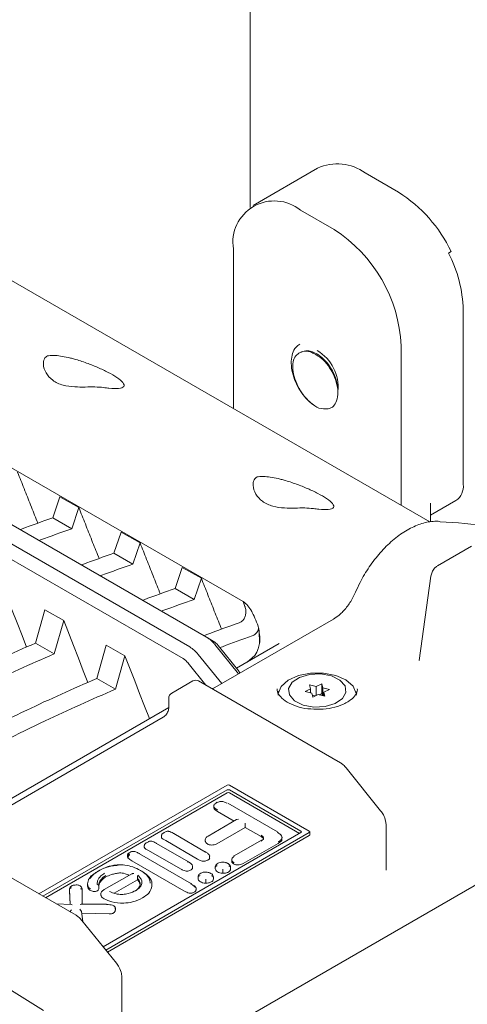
# Model space of a CAD drawing. Header units: millimetres. Extents: x 63 to 559, y 25 to 389.
# Tile 45 of 88: x 128 to 137, y 318 to 339. Entities that reach past the tile are written whole.
import ezdxf

# ---------------------------------------------------------------- set-up
doc = ezdxf.new("R2010")
doc.units = ezdxf.units.MM

msp = doc.modelspace()

# ---------------------------------------------------------------- linework, layer by layer
at = {"color": 7, "linetype": 'Continuous', "lineweight": 15}
for p, q in [((132.627, 354.724), (132.627, 334.88)), ((134.049, 335.705), (132.688, 334.92)), ((135.049, 335.606), (135.756, 335.198)), ((136.413, 328.252), (124.974, 334.855)), ((133.688, 334.821), (134.395, 334.412)), ((132.274, 330.641), (132.274, 334.004)), ((136.86, 333.948), (136.807, 333.918)), ((131.708, 325.82), (118.759, 333.296)), ((118.405, 333.092), (131.355, 325.616)), ((131.213, 325.371), (118.363, 332.79)), ((137.117, 332.718), (137.117, 329.044)), ((123.297, 331.872), (132.479, 326.571)), ((135.809, 331.963), (135.809, 328.6)), ((128.468, 328.338), (128.617, 328.783)), ((128.617, 328.783), (129.018, 328.552)), ((129.018, 328.552), (128.868, 328.107)), ((136.428, 328.392), (136.962, 328.7)), ((136.428, 328.255), (136.428, 328.646)), ((128.868, 328.107), (128.468, 328.338)), ((129.758, 327.593), (129.908, 328.038)), ((129.908, 328.038), (130.308, 327.807)), ((130.308, 327.807), (130.158, 327.363)), ((137.291, 327.739), (136.573, 327.325)), ((130.158, 327.363), (129.758, 327.593)), ((131.049, 326.848), (131.198, 327.293)), ((131.198, 327.293), (131.599, 327.062)), ((136.437, 327.107), (136.188, 325.329)), ((131.599, 327.062), (131.449, 326.618)), ((131.449, 326.618), (131.049, 326.848)), ((132.479, 326.571), (132.479, 326.571)), ((132.479, 326.571), (132.518, 326.468)), ((128.103, 325.697), (128.304, 326.397)), ((128.304, 326.397), (128.698, 326.17)), ((132.662, 326.362), (132.671, 326.345)), ((128.698, 326.17), (128.496, 325.47)), ((134.38, 326.201), (131.832, 324.73)), ((128.496, 325.47), (128.103, 325.697)), ((129.394, 324.952), (129.595, 325.652)), ((129.595, 325.652), (129.988, 325.425)), ((131.849, 325.739), (131.708, 325.82)), ((132.381, 325.047), (131.885, 325.664)), ((131.956, 325.645), (132.398, 325.095)), ((132.341, 325.165), (133.242, 325.685)), ((129.988, 325.425), (129.787, 324.725)), ((131.531, 325.46), (132.027, 324.843)), ((132.724, 325.437), (132.562, 325.293)), ((131.696, 324.808), (131.319, 325.277)), ((136.187, 325.326), (136.186, 325.322)), ((129.787, 324.725), (129.394, 324.952)), ((131.416, 324.898), (130.974, 324.643)), ((134.529, 323.173), (131.541, 324.898)), ((134.02, 324.784), (133.881, 324.816)), ((133.881, 324.816), (133.902, 324.73)), ((134.138, 324.837), (134.02, 324.784)), ((134.02, 324.593), (134.02, 324.784)), ((134.159, 324.751), (134.138, 324.837)), ((134.138, 324.633), (134.138, 324.837)), ((133.902, 324.73), (133.784, 324.676)), ((133.784, 324.676), (133.924, 324.644)), ((133.902, 324.649), (133.902, 324.73)), ((133.924, 324.644), (133.945, 324.559)), ((134.001, 324.584), (133.935, 324.599)), ((133.945, 324.559), (134.063, 324.612)), ((134.063, 324.612), (134.202, 324.58)), ((134.138, 324.633), (134.082, 324.608)), ((134.148, 324.593), (134.138, 324.633)), ((134.299, 324.719), (134.159, 324.751)), ((134.159, 324.59), (134.159, 324.751)), ((134.181, 324.666), (134.299, 324.719)), ((134.202, 324.58), (134.181, 324.666)), ((134.181, 324.585), (134.181, 324.666)), ((134.873, 324.636), (134.854, 324.679)), ((130.911, 324.535), (130.911, 324.331)), ((126.141, 321.586), (130.911, 324.34)), ((130.797, 324.133), (126.263, 321.515)), ((135.376, 322.164), (134.652, 323.065)), ((132.141, 322.703), (128.174, 320.412)), ((128.262, 320.361), (132.141, 322.601)), ((128.315, 320.331), (132.141, 322.539)), ((132.194, 322.703), (133.874, 321.733)), ((132.194, 322.601), (133.697, 321.733)), ((132.194, 322.539), (133.67, 321.687)), ((133.2, 321.72), (132.154, 322.324)), ((131.861, 322.264), (131.861, 322.227)), ((132.289, 321.946), (131.94, 322.148)), ((132.342, 321.977), (131.741, 321.63)), ((132.379, 321.986), (132.342, 321.977)), ((132.523, 321.903), (132.523, 321.842)), ((128.96, 319.959), (125.972, 321.683)), ((129.529, 319.296), (133.697, 321.703)), ((133.874, 321.703), (129.585, 319.227)), ((131.689, 321.293), (131.018, 321.681)), ((132.523, 321.811), (131.923, 321.465)), ((132.523, 321.842), (132.523, 321.811)), ((132.856, 321.619), (132.523, 321.811)), ((133.885, 321.657), (133.885, 321.718)), ((135.492, 320.912), (135.492, 321.858)), ((133.874, 321.641), (129.618, 319.185)), ((131.328, 321.085), (130.657, 321.472)), ((130.758, 321.637), (130.758, 321.602)), ((131.52, 321.145), (130.849, 321.533)), ((131.681, 321.551), (131.681, 321.516)), ((131.741, 321.63), (131.74, 321.629)), ((132.864, 321.542), (132.29, 321.21)), ((133.217, 321.474), (132.481, 321.049)), ((133.298, 321.563), (133.298, 321.599)), ((130.091, 321.286), (130.09, 321.285)), ((131.392, 320.625), (130.297, 321.257)), ((130.397, 321.428), (130.397, 321.393)), ((131.159, 320.937), (130.488, 321.324)), ((129.03, 315.782), (138.369, 321.173)), ((130.043, 321.223), (130.043, 321.188)), ((130.045, 321.212), (130.045, 321.182)), ((130.046, 321.193), (130.045, 321.182)), ((130.058, 321.192), (130.058, 321.161)), ((130.132, 321.11), (131.227, 320.478)), ((131.774, 321.162), (131.774, 321.198)), ((132.238, 321.132), (132.238, 321.097)), ((131.413, 320.953), (131.413, 320.989)), ((131.891, 320.976), (131.891, 320.941)), ((131.891, 320.972), (131.891, 320.941)), ((132.054, 320.876), (132.054, 320.846)), ((132.215, 320.928), (132.215, 320.963)), ((130.137, 320.835), (129.548, 320.501)), ((130.252, 320.707), (129.763, 320.425)), ((130.252, 320.738), (130.252, 320.707)), ((131.53, 320.768), (131.53, 320.732)), ((131.53, 320.763), (131.53, 320.733)), ((131.693, 320.668), (131.693, 320.637)), ((131.854, 320.719), (131.854, 320.755)), ((128.822, 320.51), (128.822, 320.475)), ((128.838, 320.19), (128.822, 320.506)), ((128.822, 320.506), (128.822, 320.476)), ((128.837, 320.19), (128.822, 320.476)), ((129.09, 320.489), (129.085, 320.192)), ((129.09, 320.458), (129.085, 320.192)), ((129.09, 320.489), (129.09, 320.458)), ((129.202, 320.614), (129.202, 320.578)), ((129.439, 320.568), (129.439, 320.557)), ((129.44, 320.53), (129.44, 320.566)), ((130.557, 320.575), (130.557, 320.618)), ((131.449, 320.449), (131.448, 320.449)), ((131.483, 320.546), (131.468, 320.571)), ((131.488, 320.49), (131.488, 320.525)), ((129.482, 320.416), (129.482, 320.381)), ((128.855, 320.19), (128.542, 320.2)), ((128.826, 320.036), (128.86, 320.078)), ((128.878, 320.182), (128.855, 320.19)), ((129.076, 320.037), (129.036, 320.091)), ((129.046, 320.185), (129.068, 320.192)), ((129.597, 320.191), (129.068, 320.192)), ((129.1, 319.829), (129.076, 320.04)), ((129.787, 320.103), (129.786, 320.093)), ((129.786, 320.073), (129.786, 320.062)), ((129.788, 320.067), (129.788, 320.103)), ((128.271, 317.951), (125.197, 319.877)), ((129.654, 319.989), (129.08, 320.006)), ((129.808, 318.949), (129.083, 319.85)), ((129.924, 317.697), (129.924, 318.643))]:
    msp.add_line(p, q, dxfattribs=at)
at = {"color": 7, "linetype": 'Continuous', "lineweight": 15, "flags": 128}
for points in [[(136.628, 328.255), (136.61, 328.262), (136.591, 328.265)], [(127.918, 325.613), (127.821, 325.86), (127.718, 326.124), (127.614, 326.387), (127.407, 326.915)], [(129.208, 324.868), (129.111, 325.115), (129.008, 325.379), (128.905, 325.643), (128.698, 326.17)], [(130.505, 324.106), (130.402, 324.37), (130.298, 324.634), (130.195, 324.898), (129.988, 325.425)], [(133.217, 324.596), (133.219, 324.632), (133.284, 324.785), (133.431, 324.916), (133.645, 325.013), (133.901, 325.065), (134.173, 325.066), (134.43, 325.016), (134.645, 324.92), (134.795, 324.79), (134.863, 324.638), (134.867, 324.596)], [(134.418, 324.422), (134.572, 324.526), (134.646, 324.656), (134.627, 324.793), (134.52, 324.915), (134.339, 325.004), (134.113, 325.047), (133.877, 325.036), (133.665, 324.974), (133.511, 324.87), (133.437, 324.739), (133.456, 324.603), (133.563, 324.481), (133.744, 324.392), (133.97, 324.349), (134.206, 324.36), (134.418, 324.422)], [(133.229, 324.679), (133.227, 324.675), (133.211, 324.638)], [(130.817, 321.705), (130.817, 321.705), (130.816, 321.705)], [(130.456, 321.497), (130.455, 321.496), (130.455, 321.496)], [(131.944, 321.054), (131.943, 321.054), (131.943, 321.054)], [(132.157, 321.053), (132.159, 321.052), (132.159, 321.052)], [(131.796, 320.844), (131.797, 320.844), (131.797, 320.843)], [(129.548, 320.501), (129.548, 320.501), (129.547, 320.501)]]:
    msp.add_lwpolyline(points, dxfattribs=at)
at = {"color": 7, "linetype": 'Continuous', "lineweight": 15}
for centre, radius, start, end in [((134.466, 334.815), 0.983, 53.6203, 115.0692), ((134.167, 332.682), 2.976, 25.1889, 57.7244), ((133.136, 334.144), 0.873, 50.7966, 189.2141), ((132.739, 331.823), 3.074, 2.6055, 57.3946), ((134.341, 332.64), 2.777, 1.606, 27.3904), ((133.585, 331.091), 0.895, 354.3395, 59.322), ((134.199, 330.999), 0.368, 235.3579, 296.0665), ((136.759, 328.999), 0.361, 304.2034, 7.1088), ((136.264, 318.895), 9.367, 74.9721, 87.7745), ((131.018, 325.059), 0.651, 37.9785, 58.8946), ((131.372, 325.263), 0.651, 37.9785, 58.8946), ((131.648, 325.404), 0.391, 37.9789, 58.894), ((132.226, 325.784), 0.606, 325.1472, 340.2821), ((131.011, 325.037), 0.391, 37.9789, 58.894), ((131.478, 324.79), 0.125, 60.0027, 119.9973), ((131.036, 324.535), 0.125, 119.9973, 180), ((132.168, 322.652), 0.0576, 62.61, 117.3904), ((132.168, 322.55), 0.0576, 62.6096, 117.3902), ((132.168, 322.488), 0.0576, 62.6096, 117.3902), ((131.925, 322.325), 0.0164, 50.8012, 189.212), ((133.189, 321.704), 0.0189, 354.3813, 54.3003), ((133.691, 321.718), 0.0164, 290.7827, 69.2167), ((133.868, 321.718), 0.0164, 290.784, 69.2147), ((133.866, 321.659), 0.0189, 294.3743, 354.3079), ((130.119, 321.215), 0.081, 203.976, 221.1535), ((132.301, 321.195), 0.0189, 125.6968, 185.6193), ((129.25, 320.703), 0.0304, 77.3184, 174.5027), ((128.929, 320.593), 0.0321, 358.0762, 10.39), ((129.407, 320.573), 0.0331, 6.1721, 97.8295), ((131.384, 320.608), 0.0189, 65.686, 125.6156)]:
    msp.add_arc(centre, radius, start, end, dxfattribs=at)
for centre, major_axis, ratio, start_param, end_param in [((131.583, 323.879), (0.807, 2.732), 0.349493, 5.944074, 6.185192), ((133.275, 324.261), (-0.863, 0.944), 0.201835, 0.335734, 0.401524), ((131.58, 323.283), (1.29, 1.18), 0.697888, 0.818321, 0.847641)]:
    msp.add_ellipse(centre, major_axis=major_axis, ratio=ratio, start_param=start_param, end_param=end_param, dxfattribs=at)
for points, knots in [([(133.99, 330.696), (133.914, 330.756), (133.79, 330.852), (133.648, 331.062), (133.557, 331.254), (133.502, 331.453), (133.487, 331.642), (133.514, 331.807), (133.576, 331.934), (133.643, 331.979), (133.674, 332)], [0, 0, 0, 0, 0.190617, 0.309008, 0.426099, 0.545699, 0.663319, 0.781119, 0.900697, 1, 1, 1, 1]), ([(133.681, 331.82), (133.72, 331.837), (133.792, 331.867), (133.922, 331.846), (134.047, 331.789), (134.17, 331.695), (134.28, 331.573), (134.369, 331.432), (134.431, 331.286), (134.461, 331.171), (134.459, 331.116), (134.459, 331.103)], [0, 0, 0, 0, 0.141818, 0.25978, 0.375087, 0.492772, 0.610328, 0.725681, 0.843721, 0.960682, 1, 1, 1, 1]), ([(133.972, 331.798), (133.958, 331.806), (133.896, 331.838), (133.789, 331.864), (133.717, 331.835), (133.681, 331.82)], [0, 0, 0, 0, 0.1362159, 0.5655397, 1, 1, 1, 1]), ([(129.539, 331.084), (129.481, 331.089), (129.364, 331.1), (129.147, 331.093), (128.915, 331.094), (128.673, 331.125), (128.458, 331.223), (128.313, 331.388), (128.258, 331.563), (128.281, 331.694), (128.335, 331.745), (128.371, 331.753), (128.378, 331.755)], [0, 0, 0, 0, 0.09384, 0.187457, 0.286561, 0.405676, 0.535796, 0.659136, 0.786322, 0.887939, 0.977851, 1, 1, 1, 1]), ([(129.539, 331.084), (129.578, 331.078), (129.705, 331.06), (129.874, 331.057), (129.983, 331.096), (129.967, 331.178), (129.838, 331.288), (129.644, 331.401), (129.419, 331.508), (129.172, 331.606), (128.976, 331.669), (128.747, 331.729), (128.54, 331.766), (128.424, 331.758), (128.378, 331.755)], [0, 0, 0, 0, 0.045565, 0.150369, 0.260251, 0.365421, 0.456632, 0.534318, 0.606747, 0.682164, 0.766336, 0.794734, 0.918749, 1, 1, 1, 1]), ([(133.681, 331.82), (133.647, 331.8), (133.579, 331.761), (133.526, 331.63), (133.52, 331.462), (133.561, 331.265), (133.653, 331.061), (133.785, 330.87), (133.906, 330.754), (133.976, 330.706), (133.99, 330.696)], [0, 0, 0, 0, 0.128061, 0.257941, 0.387841, 0.524752, 0.66624, 0.809679, 0.962758, 1, 1, 1, 1]), ([(134.361, 330.669), (134.388, 330.698), (134.447, 330.764), (134.483, 330.931), (134.466, 331.138), (134.391, 331.355), (134.274, 331.552), (134.128, 331.713), (134.024, 331.77), (133.972, 331.798)], [0, 0, 0, 0, 0.1276023, 0.2810954, 0.4342762, 0.5821445, 0.723734, 0.863205, 1, 1, 1, 1]), ([(127.727, 329.297), (127.773, 329.182), (127.864, 328.952), (128.001, 328.608), (128.097, 328.365), (128.148, 328.237), (128.153, 328.224)], [0, 0, 0, 0, 0.321099, 0.642395, 0.963692, 1, 1, 1, 1]), ([(133.959, 328.533), (133.9, 328.538), (133.783, 328.549), (133.567, 328.542), (133.335, 328.542), (133.093, 328.573), (132.878, 328.672), (132.732, 328.837), (132.677, 329.011), (132.7, 329.143), (132.754, 329.194), (132.79, 329.202), (132.797, 329.203)], [0, 0, 0, 0, 0.09384, 0.187457, 0.286561, 0.405676, 0.535796, 0.659136, 0.786322, 0.887939, 0.977851, 1, 1, 1, 1]), ([(133.959, 328.533), (133.997, 328.527), (134.124, 328.509), (134.293, 328.506), (134.402, 328.545), (134.386, 328.627), (134.257, 328.737), (134.063, 328.85), (133.839, 328.956), (133.592, 329.055), (133.395, 329.117), (133.167, 329.178), (132.959, 329.215), (132.843, 329.207), (132.797, 329.203)], [0, 0, 0, 0, 0.045565, 0.150369, 0.260251, 0.365421, 0.456631, 0.534318, 0.606747, 0.682164, 0.766336, 0.794734, 0.918749, 1, 1, 1, 1]), ([(129.018, 328.552), (129.063, 328.437), (129.155, 328.207), (129.291, 327.863), (129.388, 327.62), (129.439, 327.492), (129.444, 327.479)], [0, 0, 0, 0, 0.321099, 0.642395, 0.963692, 1, 1, 1, 1]), ([(127.779, 328.088), (127.79, 328.092), (128.016, 328.178), (128.248, 328.26), (128.468, 328.338)], [0, 0, 0, 0, 0.046491, 1, 1, 1, 1]), ([(128.177, 327.859), (128.188, 327.863), (128.415, 327.948), (128.647, 328.03), (128.868, 328.107)], [0, 0, 0, 0, 0.046448, 1, 1, 1, 1]), ([(136.591, 328.265), (136.544, 328.265), (136.41, 328.264), (136.177, 328.204), (135.9, 328.069), (135.625, 327.868), (135.365, 327.61), (135.133, 327.309), (134.96, 327.021), (134.878, 326.836), (134.847, 326.768)], [0, 0, 0, 0, 0.075958, 0.213048, 0.352535, 0.493722, 0.634959, 0.775927, 0.916747, 1, 1, 1, 1]), ([(130.308, 327.807), (130.354, 327.692), (130.445, 327.462), (130.582, 327.118), (130.678, 326.875), (130.729, 326.747), (130.734, 326.734)], [0, 0, 0, 0, 0.3210993, 0.642395, 0.9636921, 1, 1, 1, 1]), ([(129.07, 327.343), (129.08, 327.347), (129.307, 327.434), (129.538, 327.515), (129.758, 327.593)], [0, 0, 0, 0, 0.046491, 1, 1, 1, 1]), ([(129.468, 327.114), (129.478, 327.118), (129.705, 327.203), (129.937, 327.285), (130.158, 327.363)], [0, 0, 0, 0, 0.046448, 1, 1, 1, 1]), ([(136.568, 327.317), (136.549, 327.305), (136.501, 327.274), (136.457, 327.198), (136.444, 327.135), (136.437, 327.107)], [0, 0, 0, 0, 0.273692, 0.669348, 1, 1, 1, 1]), ([(131.599, 327.062), (131.644, 326.947), (131.735, 326.717), (131.872, 326.373), (131.969, 326.13), (132.02, 326.002), (132.025, 325.989)], [0, 0, 0, 0, 0.3210769, 0.6423501, 0.9636247, 1, 1, 1, 1]), ([(130.36, 326.598), (130.371, 326.602), (130.597, 326.689), (130.828, 326.77), (131.049, 326.848)], [0, 0, 0, 0, 0.046491, 1, 1, 1, 1]), ([(134.847, 326.768), (134.83, 326.73), (134.779, 326.619), (134.664, 326.447), (134.517, 326.291), (134.421, 326.228), (134.38, 326.201)], [0, 0, 0, 0, 0.157589, 0.464134, 0.770311, 1, 1, 1, 1]), ([(130.758, 326.369), (130.769, 326.373), (130.996, 326.458), (131.228, 326.54), (131.449, 326.618)], [0, 0, 0, 0, 0.046448, 1, 1, 1, 1]), ([(132.394, 326.123), (132.414, 326.133), (132.455, 326.152), (132.502, 326.209), (132.532, 326.28), (132.542, 326.363), (132.532, 326.427), (132.52, 326.462), (132.518, 326.468)], [0, 0, 0, 0, 0.1776513, 0.3551559, 0.5369193, 0.7340662, 0.9508929, 1, 1, 1, 1]), ([(132.671, 326.345), (132.724, 326.233), (132.779, 326.116), (132.807, 326.004), (132.808, 325.998)], [0, 0, 0, 0, 0.953858, 1, 1, 1, 1]), ([(131.651, 325.853), (131.672, 325.861), (131.916, 325.954), (132.165, 326.042), (132.394, 326.123)], [0, 0, 0, 0, 0.083665, 1, 1, 1, 1]), ([(131.99, 325.602), (132.008, 325.608), (132.232, 325.693), (132.46, 325.774), (132.671, 325.849)], [0, 0, 0, 0, 0.078602, 1, 1, 1, 1]), ([(132.808, 325.998), (132.796, 325.972), (132.773, 325.919), (132.72, 325.87), (132.683, 325.854), (132.671, 325.849)], [0, 0, 0, 0, 0.3993814, 0.8004253, 1, 1, 1, 1]), ([(132.808, 325.998), (132.824, 325.891), (132.847, 325.742), (132.808, 325.615), (132.797, 325.579)], [0, 0, 0, 0, 0.716853, 1, 1, 1, 1]), ([(132.808, 325.998), (132.811, 325.966), (132.822, 325.867), (132.823, 325.768), (132.824, 325.702)], [0, 0, 0, 0, 0.333553, 1, 1, 1, 1]), ([(124.919, 324.164), (125.482, 324.458), (126.507, 324.994), (127.607, 325.478), (128.103, 325.697)], [0, 0, 0, 0, 0.548505, 1, 1, 1, 1]), ([(125.308, 323.94), (125.871, 324.233), (126.898, 324.769), (127.999, 325.252), (128.496, 325.47)], [0, 0, 0, 0, 0.548387, 1, 1, 1, 1]), ([(126.209, 323.419), (126.772, 323.713), (127.798, 324.249), (128.897, 324.733), (129.394, 324.952)], [0, 0, 0, 0, 0.548505, 1, 1, 1, 1]), ([(126.598, 323.195), (127.161, 323.488), (128.188, 324.024), (129.289, 324.507), (129.787, 324.725)], [0, 0, 0, 0, 0.548387, 1, 1, 1, 1]), ([(133.845, 324.314), (133.843, 324.314), (133.756, 324.318), (133.595, 324.365), (133.395, 324.45), (133.26, 324.562), (133.197, 324.659), (133.198, 324.713), (133.198, 324.734)], [0, 0, 0, 0, 0.004307, 0.223983, 0.441323, 0.655473, 0.868919, 1, 1, 1, 1]), ([(134.884, 324.734), (134.886, 324.718), (134.89, 324.669), (134.837, 324.58), (134.749, 324.497), (134.682, 324.457), (134.668, 324.449)], [0, 0, 0, 0, 0.17838, 0.548546, 0.906067, 1, 1, 1, 1]), ([(134.668, 324.449), (134.637, 324.433), (134.546, 324.384), (134.354, 324.326), (134.1, 324.293), (133.93, 324.307), (133.845, 324.314)], [0, 0, 0, 0, 0.146391, 0.430588, 0.717442, 1, 1, 1, 1]), ([(130.911, 324.331), (130.911, 324.321), (130.91, 324.303), (130.898, 324.262), (130.878, 324.218), (130.849, 324.176), (130.819, 324.147), (130.803, 324.137), (130.797, 324.133)], [0, 0, 0, 0, 0.15478, 0.317915, 0.496533, 0.684048, 0.869722, 1, 1, 1, 1]), ([(134.652, 323.065), (134.632, 323.088), (134.594, 323.131), (134.55, 323.16), (134.529, 323.173)], [0, 0, 0, 0, 0.532096, 1, 1, 1, 1]), ([(131.94, 322.178), (131.94, 322.178), (131.915, 322.193), (131.881, 322.216), (131.859, 322.253), (131.861, 322.278), (131.877, 322.302), (131.897, 322.315), (131.908, 322.323)], [0, 0, 0, 0, 0.000052, 0.3682933, 0.5407038, 0.6830185, 0.8209925, 1, 1, 1, 1]), ([(132.135, 322.322), (132.115, 322.333), (132.084, 322.349), (132.035, 322.36), (132.001, 322.361), (131.966, 322.354), (131.947, 322.344), (131.935, 322.338)], [0, 0, 0, 0, 0.356522, 0.535519, 0.666999, 0.797946, 1, 1, 1, 1]), ([(131.94, 322.148), (131.924, 322.157), (131.896, 322.175), (131.87, 322.204), (131.857, 322.224), (131.861, 322.233), (131.861, 322.233)], [0, 0, 0, 0, 0.393419, 0.718388, 0.996827, 1, 1, 1, 1]), ([(135.492, 321.858), (135.49, 321.887), (135.485, 321.959), (135.444, 322.068), (135.397, 322.135), (135.376, 322.164)], [0, 0, 0, 0, 0.277704, 0.693933, 1, 1, 1, 1]), ([(130.816, 321.704), (130.81, 321.701), (130.795, 321.692), (130.777, 321.678), (130.764, 321.66), (130.758, 321.646), (130.759, 321.639), (130.759, 321.637)], [0, 0, 0, 0, 0.257695, 0.570978, 0.782194, 0.94806, 1, 1, 1, 1]), ([(130.891, 321.731), (130.891, 321.731), (130.882, 321.732), (130.866, 321.727), (130.841, 321.719), (130.826, 321.71), (130.817, 321.705)], [0, 0, 0, 0, 0.002601, 0.292105, 0.576094, 1, 1, 1, 1]), ([(131.018, 321.681), (131.014, 321.683), (130.994, 321.695), (130.963, 321.712), (130.924, 321.73), (130.899, 321.731), (130.891, 321.731)], [0, 0, 0, 0, 0.118694, 0.539849, 0.835528, 1, 1, 1, 1]), ([(133.208, 321.702), (133.208, 321.702), (133.233, 321.688), (133.269, 321.663), (133.299, 321.62), (133.3, 321.583), (133.274, 321.542), (133.239, 321.519), (133.217, 321.505)], [0, 0, 0, 0, 0.000038, 0.2687379, 0.4316362, 0.6049409, 0.7492433, 1, 1, 1, 1]), ([(130.455, 321.496), (130.449, 321.492), (130.434, 321.484), (130.416, 321.47), (130.402, 321.452), (130.397, 321.438), (130.398, 321.43), (130.398, 321.428)], [0, 0, 0, 0, 0.254816, 0.567557, 0.781433, 0.9469, 1, 1, 1, 1]), ([(130.53, 321.523), (130.529, 321.523), (130.521, 321.524), (130.505, 321.519), (130.48, 321.51), (130.465, 321.502), (130.456, 321.496)], [0, 0, 0, 0, 0.002816, 0.292209, 0.576343, 1, 1, 1, 1]), ([(130.657, 321.472), (130.653, 321.475), (130.633, 321.486), (130.602, 321.504), (130.562, 321.522), (130.538, 321.523), (130.53, 321.523)], [0, 0, 0, 0, 0.1175478, 0.5409666, 0.8359964, 1, 1, 1, 1]), ([(130.849, 321.533), (130.831, 321.543), (130.799, 321.562), (130.762, 321.586), (130.759, 321.602), (130.758, 321.606)], [0, 0, 0, 0, 0.495843, 0.85767, 1, 1, 1, 1]), ([(131.741, 321.628), (131.731, 321.622), (131.711, 321.612), (131.691, 321.588), (131.681, 321.566), (131.682, 321.553), (131.683, 321.551)], [0, 0, 0, 0, 0.331725, 0.654946, 0.928111, 1, 1, 1, 1]), ([(131.727, 321.464), (131.717, 321.471), (131.699, 321.483), (131.683, 321.503), (131.683, 321.516), (131.683, 321.521)], [0, 0, 0, 0, 0.4023047, 0.7660879, 1, 1, 1, 1]), ([(131.923, 321.465), (131.907, 321.458), (131.875, 321.443), (131.816, 321.439), (131.764, 321.446), (131.739, 321.458), (131.727, 321.464)], [0, 0, 0, 0, 0.2826482, 0.5570169, 0.7739262, 1, 1, 1, 1]), ([(132.856, 321.525), (132.856, 321.525), (132.873, 321.535), (132.897, 321.552), (132.912, 321.58), (132.908, 321.603), (132.89, 321.628), (132.868, 321.642), (132.856, 321.65)], [0, 0, 0, 0, 0.00006, 0.294322, 0.453999, 0.610628, 0.769057, 1, 1, 1, 1]), ([(132.908, 321.556), (132.909, 321.559), (132.911, 321.571), (132.893, 321.594), (132.869, 321.61), (132.856, 321.619)], [0, 0, 0, 0, 0.106226, 0.512004, 1, 1, 1, 1]), ([(133.296, 321.569), (133.297, 321.566), (133.301, 321.548), (133.275, 321.512), (133.238, 321.488), (133.217, 321.474)], [0, 0, 0, 0, 0.083024, 0.502112, 1, 1, 1, 1]), ([(130.09, 321.285), (130.082, 321.28), (130.068, 321.272), (130.052, 321.254), (130.043, 321.237), (130.044, 321.226), (130.044, 321.223)], [0, 0, 0, 0, 0.337559, 0.627764, 0.899398, 1, 1, 1, 1]), ([(130.161, 321.306), (130.155, 321.306), (130.139, 321.307), (130.115, 321.298), (130.099, 321.29), (130.091, 321.286)], [0, 0, 0, 0, 0.227049, 0.601624, 1, 1, 1, 1]), ([(130.297, 321.257), (130.294, 321.259), (130.269, 321.273), (130.232, 321.292), (130.185, 321.307), (130.166, 321.307), (130.161, 321.306)], [0, 0, 0, 0, 0.084734, 0.646208, 0.90354, 1, 1, 1, 1]), ([(130.488, 321.324), (130.469, 321.335), (130.437, 321.353), (130.401, 321.378), (130.398, 321.393), (130.397, 321.398)], [0, 0, 0, 0, 0.49585, 0.857644, 1, 1, 1, 1]), ([(131.69, 321.293), (131.688, 321.294), (131.684, 321.296), (131.678, 321.295), (131.673, 321.293), (131.671, 321.292), (131.67, 321.292)], [0, 0, 0, 0, 0.307378, 0.724847, 0.876113, 1, 1, 1, 1]), ([(131.773, 321.198), (131.774, 321.2), (131.775, 321.208), (131.769, 321.223), (131.758, 321.241), (131.735, 321.264), (131.71, 321.281), (131.692, 321.292), (131.69, 321.293)], [0, 0, 0, 0, 0.039356, 0.1753, 0.314786, 0.51587, 0.949949, 1, 1, 1, 1]), ([(130.082, 321.248), (130.081, 321.248), (130.078, 321.247), (130.072, 321.246), (130.062, 321.241), (130.053, 321.233), (130.047, 321.223), (130.046, 321.216), (130.045, 321.212)], [0, 0, 0, 0, 0.0483738, 0.1415238, 0.3561702, 0.570796, 0.785402, 1, 1, 1, 1]), ([(130.092, 321.233), (130.091, 321.232), (130.088, 321.232), (130.082, 321.229), (130.074, 321.223), (130.065, 321.213), (130.06, 321.203), (130.059, 321.195), (130.058, 321.192)], [0, 0, 0, 0, 0.044646, 0.141594, 0.356239, 0.570848, 0.785412, 1, 1, 1, 1]), ([(130.058, 321.161), (130.069, 321.152), (130.091, 321.133), (130.118, 321.117), (130.132, 321.11)], [0, 0, 0, 0, 0.507607, 1, 1, 1, 1]), ([(131.328, 321.084), (131.327, 321.085), (131.323, 321.087), (131.317, 321.087), (131.312, 321.085), (131.31, 321.084), (131.309, 321.083)], [0, 0, 0, 0, 0.3066276, 0.7245587, 0.8715065, 1, 1, 1, 1]), ([(131.412, 320.989), (131.412, 320.991), (131.414, 321), (131.408, 321.014), (131.397, 321.033), (131.373, 321.056), (131.348, 321.073), (131.33, 321.084), (131.329, 321.085)], [0, 0, 0, 0, 0.039652, 0.175695, 0.315231, 0.51645, 0.950074, 1, 1, 1, 1]), ([(131.734, 321.121), (131.722, 321.115), (131.699, 321.104), (131.658, 321.096), (131.613, 321.102), (131.567, 321.119), (131.537, 321.136), (131.52, 321.145)], [0, 0, 0, 0, 0.195872, 0.351348, 0.502802, 0.719018, 1, 1, 1, 1]), ([(131.774, 321.167), (131.774, 321.166), (131.775, 321.161), (131.77, 321.149), (131.756, 321.134), (131.742, 321.126), (131.734, 321.121)], [0, 0, 0, 0, 0.04477, 0.328589, 0.638277, 1, 1, 1, 1]), ([(131.944, 321.053), (131.934, 321.047), (131.913, 321.035), (131.895, 321.007), (131.891, 320.982), (131.891, 320.974), (131.891, 320.972)], [0, 0, 0, 0, 0.32276, 0.672797, 0.934128, 1, 1, 1, 1]), ([(132.052, 321.078), (132.033, 321.078), (131.995, 321.077), (131.958, 321.063), (131.944, 321.055), (131.944, 321.054)], [0, 0, 0, 0, 0.4819897, 0.9815853, 1, 1, 1, 1]), ([(132.051, 321.072), (132.051, 321.072), (132.051, 321.074), (132.051, 321.077), (132.051, 321.079), (132.052, 321.079), (132.052, 321.078)], [0, 0, 0, 0, 0.151126, 0.361707, 0.910472, 1, 1, 1, 1]), ([(132.107, 321.071), (132.091, 321.075), (132.072, 321.079), (132.053, 321.079), (132.052, 321.079)], [0, 0, 0, 0, 0.9033458, 1, 1, 1, 1]), ([(132.156, 321.052), (132.145, 321.059), (132.131, 321.068), (132.112, 321.07), (132.107, 321.071)], [0, 0, 0, 0, 0.779231, 1, 1, 1, 1]), ([(132.213, 320.97), (132.213, 320.977), (132.213, 320.995), (132.195, 321.027), (132.172, 321.044), (132.16, 321.051), (132.159, 321.052)], [0, 0, 0, 0, 0.231587, 0.602503, 0.957627, 1, 1, 1, 1]), ([(132.291, 321.067), (132.291, 321.067), (132.276, 321.076), (132.253, 321.092), (132.236, 321.122), (132.238, 321.148), (132.254, 321.173), (132.272, 321.186), (132.282, 321.193)], [0, 0, 0, 0, 0.000061, 0.258839, 0.446513, 0.638949, 0.813765, 1, 1, 1, 1]), ([(132.291, 321.036), (132.28, 321.044), (132.259, 321.057), (132.241, 321.08), (132.239, 321.095), (132.238, 321.102)], [0, 0, 0, 0, 0.402106, 0.73254, 1, 1, 1, 1]), ([(132.481, 321.049), (132.47, 321.044), (132.444, 321.032), (132.396, 321.022), (132.349, 321.02), (132.313, 321.026), (132.298, 321.033), (132.291, 321.036)], [0, 0, 0, 0, 0.2069329, 0.466889, 0.7321973, 0.8631921, 1, 1, 1, 1]), ([(129.234, 320.728), (129.243, 320.744), (129.263, 320.78), (129.335, 320.835), (129.396, 320.872), (129.433, 320.894)], [0, 0, 0, 0, 0.239316, 0.550303, 1, 1, 1, 1]), ([(129.46, 320.909), (129.424, 320.888), (129.364, 320.852), (129.29, 320.794), (129.268, 320.754), (129.257, 320.733)], [0, 0, 0, 0, 0.416919, 0.695616, 1, 1, 1, 1]), ([(129.402, 320.606), (129.403, 320.633), (129.405, 320.697), (129.466, 320.781), (129.534, 320.827), (129.561, 320.845)], [0, 0, 0, 0, 0.3070145, 0.7260936, 1, 1, 1, 1]), ([(129.433, 320.894), (129.433, 320.894), (129.469, 320.914), (129.562, 320.961), (129.706, 321.003), (129.812, 321.011), (129.845, 321.014)], [0, 0, 0, 0, 0.0000319, 0.3206973, 0.7883283, 1, 1, 1, 1]), ([(129.848, 321.023), (129.817, 321.021), (129.718, 321.013), (129.581, 320.973), (129.495, 320.928), (129.46, 320.909)], [0, 0, 0, 0, 0.2089184, 0.6747335, 1, 1, 1, 1]), ([(129.872, 320.852), (129.845, 320.848), (129.786, 320.841), (129.688, 320.814), (129.625, 320.786), (129.588, 320.769)], [0, 0, 0, 0, 0.257177, 0.560202, 1, 1, 1, 1]), ([(130.316, 320.904), (130.265, 320.93), (130.169, 320.98), (130.003, 321.022), (129.895, 321.023), (129.848, 321.023)], [0, 0, 0, 0, 0.388515, 0.730008, 1, 1, 1, 1]), ([(130.077, 320.801), (130.049, 320.814), (130.005, 320.835), (129.932, 320.851), (129.891, 320.852), (129.872, 320.852)], [0, 0, 0, 0, 0.464252, 0.745511, 1, 1, 1, 1]), ([(130.174, 320.844), (130.174, 320.844), (130.168, 320.844), (130.156, 320.843), (130.143, 320.839), (130.138, 320.836), (130.137, 320.835)], [0, 0, 0, 0, 0.015542, 0.459637, 0.955773, 1, 1, 1, 1]), ([(130.52, 320.639), (130.517, 320.669), (130.51, 320.74), (130.43, 320.832), (130.349, 320.883), (130.316, 320.904)], [0, 0, 0, 0, 0.301607, 0.715496, 1, 1, 1, 1]), ([(130.342, 320.889), (130.342, 320.889), (130.378, 320.868), (130.461, 320.812), (130.54, 320.721), (130.558, 320.645), (130.557, 320.613), (130.557, 320.608)], [0, 0, 0, 0, 0.000027, 0.280441, 0.695233, 0.948498, 1, 1, 1, 1]), ([(131.373, 320.913), (131.361, 320.906), (131.338, 320.895), (131.296, 320.888), (131.252, 320.893), (131.206, 320.911), (131.176, 320.927), (131.159, 320.937)], [0, 0, 0, 0, 0.195882, 0.351295, 0.502704, 0.718942, 1, 1, 1, 1]), ([(131.412, 320.959), (131.413, 320.958), (131.414, 320.952), (131.408, 320.941), (131.395, 320.926), (131.381, 320.917), (131.373, 320.913)], [0, 0, 0, 0, 0.044942, 0.328724, 0.638379, 1, 1, 1, 1]), ([(131.589, 320.85), (131.574, 320.84), (131.549, 320.824), (131.531, 320.791), (131.53, 320.766), (131.53, 320.758), (131.531, 320.755)], [0, 0, 0, 0, 0.419942, 0.708146, 0.922313, 1, 1, 1, 1]), ([(131.69, 320.87), (131.672, 320.87), (131.633, 320.869), (131.597, 320.855), (131.583, 320.846), (131.582, 320.846)], [0, 0, 0, 0, 0.4821237, 0.9817129, 1, 1, 1, 1]), ([(131.746, 320.862), (131.73, 320.866), (131.711, 320.87), (131.692, 320.87), (131.69, 320.87)], [0, 0, 0, 0, 0.903362, 1, 1, 1, 1]), ([(131.69, 320.863), (131.69, 320.864), (131.69, 320.865), (131.69, 320.868), (131.69, 320.871), (131.69, 320.87), (131.69, 320.87)], [0, 0, 0, 0, 0.151361, 0.361721, 0.910473, 1, 1, 1, 1]), ([(131.795, 320.843), (131.784, 320.85), (131.77, 320.859), (131.75, 320.862), (131.746, 320.862)], [0, 0, 0, 0, 0.779231, 1, 1, 1, 1]), ([(131.852, 320.761), (131.852, 320.768), (131.852, 320.786), (131.833, 320.818), (131.811, 320.836), (131.799, 320.843), (131.797, 320.843)], [0, 0, 0, 0, 0.231587, 0.602503, 0.957627, 1, 1, 1, 1]), ([(131.929, 321.003), (131.927, 321.003), (131.925, 321.003), (131.918, 321.002), (131.909, 320.999), (131.899, 320.992), (131.893, 320.982), (131.892, 320.975), (131.891, 320.972)], [0, 0, 0, 0, 0.0726862, 0.1414486, 0.3560952, 0.5707353, 0.7853576, 1, 1, 1, 1]), ([(131.94, 320.874), (131.925, 320.885), (131.897, 320.905), (131.893, 320.93), (131.891, 320.941)], [0, 0, 0, 0, 0.550191, 1, 1, 1, 1]), ([(132.054, 320.846), (132.03, 320.847), (131.987, 320.85), (131.955, 320.866), (131.94, 320.874)], [0, 0, 0, 0, 0.552033, 1, 1, 1, 1]), ([(132.054, 320.876), (132.054, 320.88), (132.054, 320.887), (132.054, 320.9), (132.054, 320.913), (132.054, 320.922), (132.055, 320.927), (132.055, 320.928), (132.055, 320.929)], [0, 0, 0, 0, 0.214587, 0.4291496, 0.6437596, 0.8584058, 0.9524124, 1, 1, 1, 1]), ([(132.17, 320.871), (132.151, 320.863), (132.117, 320.847), (132.073, 320.846), (132.054, 320.846)], [0, 0, 0, 0, 0.552824, 1, 1, 1, 1]), ([(132.215, 320.937), (132.213, 320.923), (132.21, 320.898), (132.182, 320.88), (132.17, 320.871)], [0, 0, 0, 0, 0.554736, 1, 1, 1, 1]), ([(132.215, 320.967), (132.214, 320.971), (132.213, 320.978), (132.207, 320.987), (132.197, 320.994), (132.188, 320.997), (132.181, 320.998), (132.178, 320.998), (132.177, 320.998)], [0, 0, 0, 0, 0.214594, 0.429192, 0.643786, 0.858444, 0.94941, 1, 1, 1, 1]), ([(129.261, 320.514), (129.261, 320.514), (129.246, 320.523), (129.218, 320.547), (129.2, 320.594), (129.203, 320.649), (129.215, 320.687), (129.22, 320.706)], [0, 0, 0, 0, 0.0000428, 0.1914871, 0.4171492, 0.7116647, 1, 1, 1, 1]), ([(129.588, 320.799), (129.588, 320.799), (129.56, 320.784), (129.5, 320.738), (129.448, 320.666), (129.437, 320.606), (129.439, 320.581), (129.44, 320.577)], [0, 0, 0, 0, 0.000035, 0.273888, 0.693732, 0.944725, 1, 1, 1, 1]), ([(129.588, 320.769), (129.569, 320.757), (129.524, 320.728), (129.476, 320.675), (129.441, 320.612), (129.44, 320.569), (129.44, 320.546)], [0, 0, 0, 0, 0.200443, 0.471911, 0.720932, 1, 1, 1, 1]), ([(130.197, 320.47), (130.197, 320.47), (130.227, 320.487), (130.279, 320.528), (130.314, 320.6), (130.306, 320.664), (130.28, 320.709), (130.26, 320.73), (130.252, 320.738)], [0, 0, 0, 0, 0.00003, 0.25682, 0.512914, 0.758698, 0.904801, 1, 1, 1, 1]), ([(130.259, 320.803), (130.273, 320.791), (130.305, 320.761), (130.343, 320.704), (130.352, 320.629), (130.315, 320.549), (130.254, 320.506), (130.224, 320.485)], [0, 0, 0, 0, 0.124966, 0.300847, 0.527545, 0.763983, 1, 1, 1, 1]), ([(130.252, 320.738), (130.252, 320.74), (130.252, 320.746), (130.253, 320.757), (130.254, 320.772), (130.257, 320.788), (130.258, 320.798), (130.259, 320.803), (130.259, 320.803)], [0, 0, 0, 0, 0.1189749, 0.2371637, 0.4179598, 0.701129, 0.9920262, 1, 1, 1, 1]), ([(130.307, 320.592), (130.306, 320.611), (130.302, 320.651), (130.27, 320.687), (130.252, 320.707)], [0, 0, 0, 0, 0.462355, 1, 1, 1, 1]), ([(131.568, 320.795), (131.566, 320.795), (131.563, 320.794), (131.556, 320.793), (131.547, 320.79), (131.538, 320.783), (131.531, 320.774), (131.53, 320.767), (131.53, 320.763)], [0, 0, 0, 0, 0.076706, 0.141438, 0.356086, 0.570737, 0.785357, 1, 1, 1, 1]), ([(131.579, 320.665), (131.564, 320.676), (131.536, 320.696), (131.532, 320.721), (131.53, 320.733)], [0, 0, 0, 0, 0.550395, 1, 1, 1, 1]), ([(131.693, 320.637), (131.669, 320.639), (131.626, 320.642), (131.593, 320.658), (131.579, 320.665)], [0, 0, 0, 0, 0.5522, 1, 1, 1, 1]), ([(131.693, 320.668), (131.693, 320.672), (131.693, 320.679), (131.693, 320.692), (131.693, 320.704), (131.693, 320.713), (131.693, 320.718), (131.693, 320.72), (131.693, 320.72)], [0, 0, 0, 0, 0.214555, 0.429143, 0.64375, 0.858405, 0.952886, 1, 1, 1, 1]), ([(131.809, 320.663), (131.79, 320.654), (131.756, 320.638), (131.712, 320.638), (131.693, 320.637)], [0, 0, 0, 0, 0.552415, 1, 1, 1, 1]), ([(131.853, 320.728), (131.852, 320.715), (131.849, 320.69), (131.821, 320.671), (131.809, 320.663)], [0, 0, 0, 0, 0.554824, 1, 1, 1, 1]), ([(131.853, 320.759), (131.853, 320.762), (131.852, 320.769), (131.846, 320.778), (131.836, 320.785), (131.827, 320.788), (131.82, 320.789), (131.817, 320.789), (131.816, 320.789)], [0, 0, 0, 0, 0.214593, 0.42919, 0.643791, 0.858454, 0.949076, 1, 1, 1, 1]), ([(128.978, 320.599), (128.951, 320.599), (128.91, 320.598), (128.861, 320.579), (128.835, 320.555), (128.822, 320.526), (128.823, 320.51), (128.823, 320.503)], [0, 0, 0, 0, 0.343211, 0.541966, 0.720108, 0.879786, 1, 1, 1, 1]), ([(128.86, 320.538), (128.858, 320.538), (128.856, 320.538), (128.849, 320.537), (128.839, 320.533), (128.83, 320.526), (128.823, 320.517), (128.822, 320.51), (128.822, 320.506)], [0, 0, 0, 0, 0.0538943, 0.141519, 0.3561718, 0.5707965, 0.785402, 1, 1, 1, 1]), ([(129.089, 320.493), (129.088, 320.502), (129.088, 320.52), (129.075, 320.552), (129.051, 320.579), (129.019, 320.594), (128.988, 320.599), (128.969, 320.599), (128.961, 320.599)], [0, 0, 0, 0, 0.18687, 0.399647, 0.575031, 0.74348, 0.899512, 1, 1, 1, 1]), ([(129.053, 320.519), (129.053, 320.519), (129.056, 320.519), (129.063, 320.519), (129.073, 320.515), (129.082, 320.509), (129.089, 320.499), (129.09, 320.493), (129.09, 320.489)], [0, 0, 0, 0, 0.0438027, 0.1416542, 0.356314, 0.5709047, 0.7854536, 1, 1, 1, 1]), ([(129.261, 320.483), (129.245, 320.496), (129.21, 320.524), (129.199, 320.561), (129.203, 320.581), (129.204, 320.583)], [0, 0, 0, 0, 0.450065, 0.935944, 1, 1, 1, 1]), ([(129.366, 320.462), (129.355, 320.461), (129.335, 320.459), (129.296, 320.466), (129.275, 320.477), (129.261, 320.483)], [0, 0, 0, 0, 0.27257, 0.541529, 1, 1, 1, 1]), ([(129.439, 320.535), (129.439, 320.53), (129.44, 320.515), (129.431, 320.495), (129.413, 320.478), (129.392, 320.467), (129.375, 320.464), (129.366, 320.462)], [0, 0, 0, 0, 0.182869, 0.494161, 0.655005, 0.819207, 1, 1, 1, 1]), ([(129.44, 320.577), (129.44, 320.577), (129.44, 320.573), (129.439, 320.57), (129.439, 320.566)], [0, 0, 0, 0, 0.00082, 1, 1, 1, 1]), ([(129.548, 320.5), (129.539, 320.495), (129.517, 320.483), (129.494, 320.458), (129.481, 320.431), (129.483, 320.418), (129.483, 320.416)], [0, 0, 0, 0, 0.280722, 0.649961, 0.933174, 1, 1, 1, 1]), ([(130.224, 320.485), (130.172, 320.459), (130.09, 320.418), (129.945, 320.397), (129.829, 320.403), (129.735, 320.429), (129.686, 320.451), (129.666, 320.46)], [0, 0, 0, 0, 0.324392, 0.511721, 0.699825, 0.875913, 1, 1, 1, 1]), ([(130.557, 320.577), (130.544, 320.525), (130.519, 320.43), (130.409, 320.358), (130.359, 320.325)], [0, 0, 0, 0, 0.543358, 1, 1, 1, 1]), ([(131.227, 320.478), (131.247, 320.466), (131.282, 320.447), (131.332, 320.429), (131.37, 320.425), (131.398, 320.428), (131.424, 320.436), (131.44, 320.444), (131.448, 320.449)], [0, 0, 0, 0, 0.321127, 0.559913, 0.659927, 0.758916, 0.868803, 1, 1, 1, 1]), ([(131.439, 320.577), (131.434, 320.582), (131.423, 320.592), (131.4, 320.607), (131.382, 320.618), (131.373, 320.623)], [0, 0, 0, 0, 0.2628675, 0.6315444, 1, 1, 1, 1]), ([(131.399, 320.608), (131.399, 320.608), (131.409, 320.602), (131.428, 320.591), (131.453, 320.574), (131.467, 320.562), (131.473, 320.556)], [0, 0, 0, 0, 0.000128, 0.345944, 0.706811, 1, 1, 1, 1]), ([(131.468, 320.57), (131.467, 320.571), (131.465, 320.575), (131.457, 320.578), (131.448, 320.579), (131.442, 320.578), (131.44, 320.577), (131.439, 320.577)], [0, 0, 0, 0, 0.138109, 0.461812, 0.785753, 0.947947, 1, 1, 1, 1]), ([(131.484, 320.543), (131.484, 320.544), (131.483, 320.548), (131.478, 320.554), (131.469, 320.56), (131.459, 320.562), (131.453, 320.562), (131.45, 320.561), (131.449, 320.561)], [0, 0, 0, 0, 0.0648891, 0.3201582, 0.5755355, 0.8310309, 0.9598407, 1, 1, 1, 1]), ([(131.449, 320.449), (131.457, 320.454), (131.472, 320.464), (131.487, 320.479), (131.486, 320.49), (131.485, 320.494)], [0, 0, 0, 0, 0.4015528, 0.7365121, 1, 1, 1, 1]), ([(131.487, 320.525), (131.487, 320.529), (131.487, 320.536), (131.485, 320.541), (131.485, 320.543)], [0, 0, 0, 0, 0.632259, 1, 1, 1, 1]), ([(129.549, 320.31), (129.535, 320.319), (129.509, 320.335), (129.485, 320.362), (129.484, 320.379), (129.484, 320.386)], [0, 0, 0, 0, 0.412303, 0.758969, 1, 1, 1, 1]), ([(129.963, 320.216), (129.877, 320.219), (129.72, 320.225), (129.602, 320.284), (129.549, 320.31)], [0, 0, 0, 0, 0.550332, 1, 1, 1, 1]), ([(130.359, 320.325), (130.292, 320.293), (130.176, 320.235), (130.027, 320.222), (129.963, 320.216)], [0, 0, 0, 0, 0.572025, 1, 1, 1, 1]), ([(129.785, 320.086), (129.787, 320.093), (129.79, 320.108), (129.783, 320.13), (129.769, 320.147), (129.749, 320.16), (129.717, 320.174), (129.665, 320.186), (129.621, 320.188), (129.597, 320.189)], [0, 0, 0, 0, 0.098172, 0.192255, 0.277726, 0.366721, 0.497454, 0.720521, 1, 1, 1, 1]), ([(129.786, 320.062), (129.783, 320.054), (129.778, 320.038), (129.762, 320.019), (129.743, 320.005), (129.718, 319.995), (129.688, 319.989), (129.665, 319.989), (129.654, 319.989)], [0, 0, 0, 0, 0.221187, 0.397481, 0.54175, 0.666107, 0.841002, 1, 1, 1, 1]), ([(129.083, 319.85), (129.063, 319.873), (129.026, 319.916), (128.981, 319.945), (128.96, 319.959)], [0, 0, 0, 0, 0.532096, 1, 1, 1, 1]), ([(129.924, 318.643), (129.922, 318.672), (129.917, 318.745), (129.876, 318.854), (129.828, 318.921), (129.808, 318.949)], [0, 0, 0, 0, 0.277704, 0.693933, 1, 1, 1, 1])]:
    msp.add_open_spline(points, degree=3, knots=knots, dxfattribs=at)

doc.saveas('drawing.dxf')
